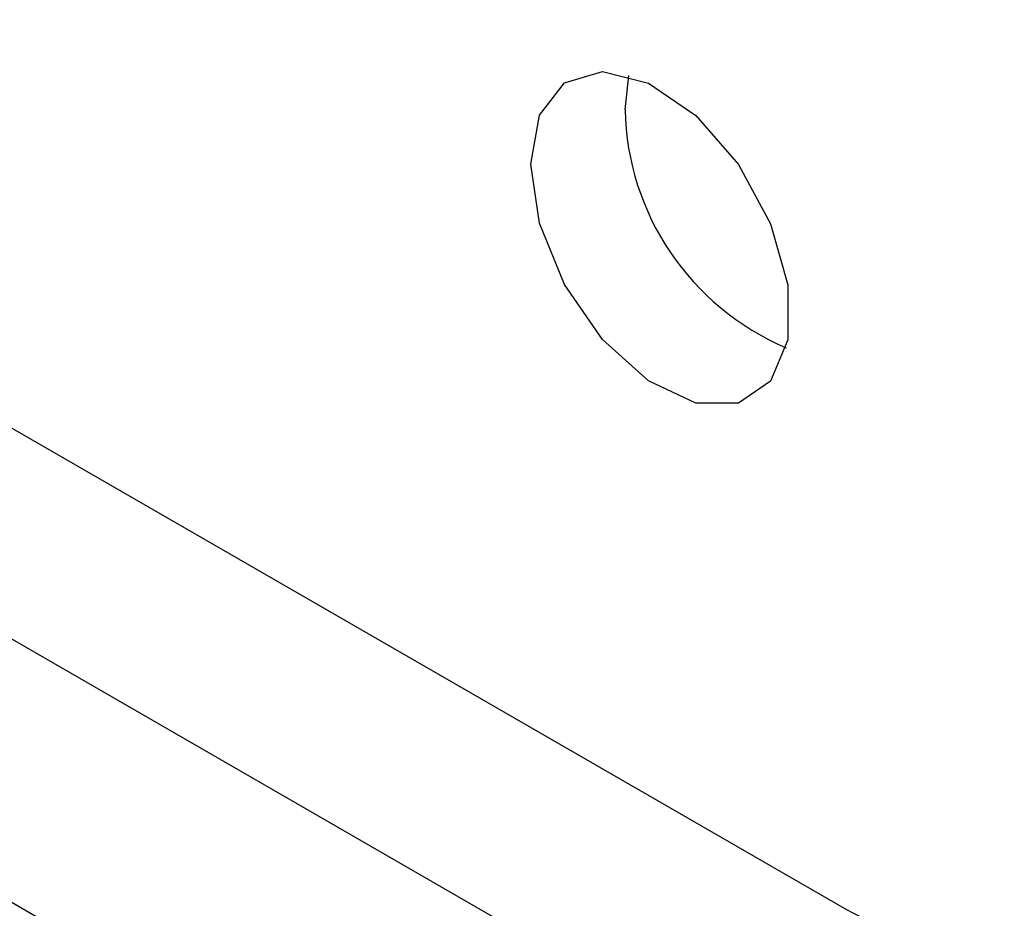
# Model space of a CAD drawing. Header units: millimetres. Extents: x 16386 to 23226, y -7201 to -2390.
# Tile 62 of 94: x 20875 to 20890, y -4589 to -4575. Entities that reach past the tile are written whole.
import ezdxf

# ---------------------------------------------------------------- set-up
doc = ezdxf.new("R2010")
doc.units = ezdxf.units.MM
doc.layers.get('0').update_dxf_attribs({"linetype": 'CONTINUOUS'})

msp = doc.modelspace()

# ---------------------------------------------------------------- linework, layer by layer
at = {"color": 7, "linetype": 'Continuous', "lineweight": 25}
for p, q in [((20806.509, -4541.723), (20887.68, -4588.582)), ((20886.894, -4591.294), (20805.723, -4544.436)), ((20885.912, -4594.685), (20804.741, -4547.826)), ((20884.394, -4576.592), (20884.452, -4576.08))]:
    msp.add_line(p, q, dxfattribs=at)
at = {"color": 7, "linetype": 'Continuous', "lineweight": 25, "flags": 128}
msp.add_lwpolyline([(20882.98, -4577.408), (20883.111, -4576.673), (20883.487, -4576.188), (20884.058, -4576.02), (20884.745, -4576.191), (20885.457, -4576.678), (20886.096, -4577.415), (20886.578, -4578.303), (20886.836, -4579.221), (20886.836, -4580.047), (20886.578, -4580.667), (20886.096, -4580.999), (20885.457, -4580.997), (20884.745, -4580.663), (20884.058, -4580.04), (20883.487, -4579.214), (20883.111, -4578.295), (20882.98, -4577.408)], dxfattribs=at)
at = {"color": 7, "linetype": 'Continuous', "lineweight": 25}
msp.add_arc((20888.364, -4576.511), 3.971, 181.1688, 246.9706, dxfattribs=at)
msp.add_open_spline([(20887.68, -4588.582), (20888.269, -4588.885), (20889.332, -4589.43), (20890.257, -4589.365), (20890.669, -4589.336)], degree=3, knots=[0, 0, 0, 0, 0.554935, 1, 1, 1, 1], dxfattribs=at)

doc.saveas('drawing.dxf')
